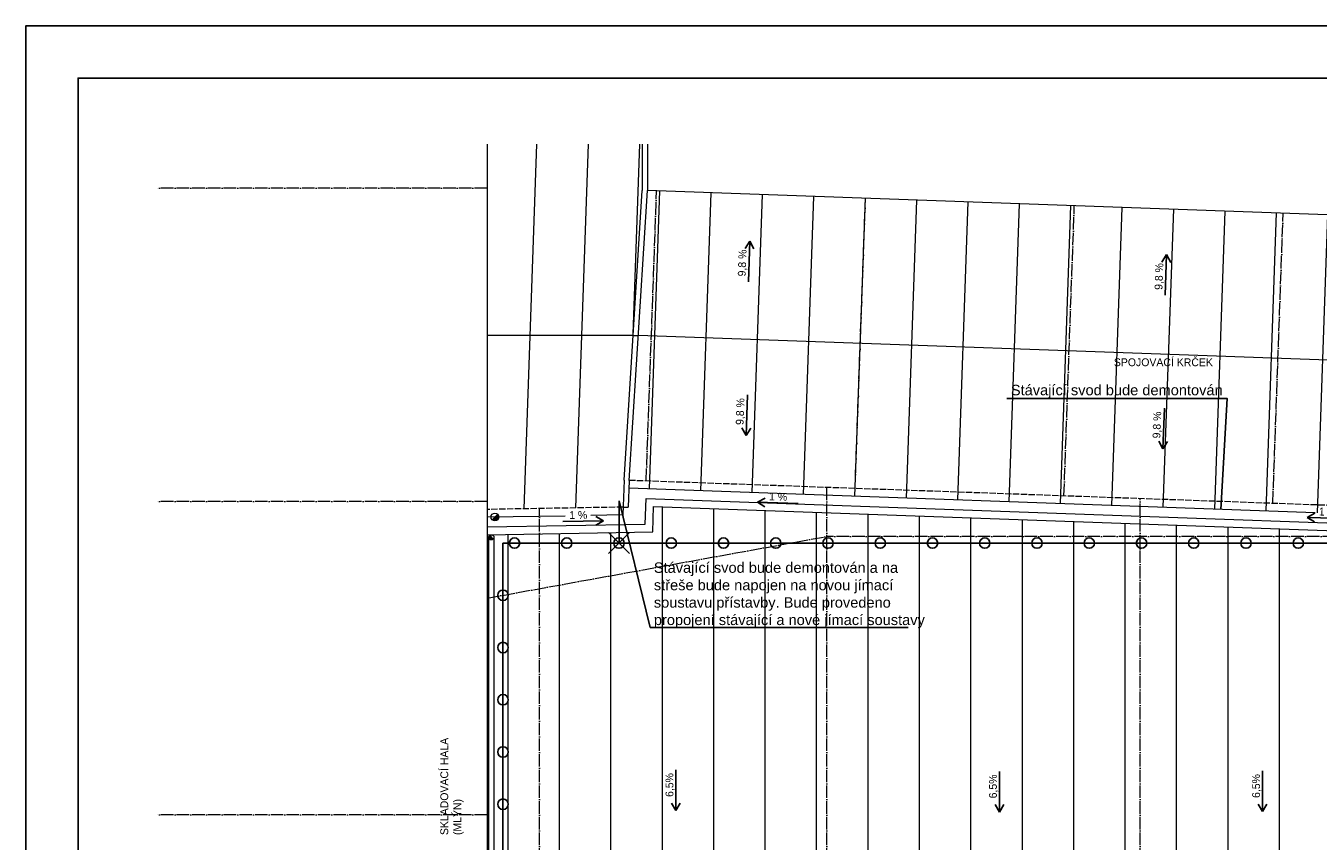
# Model space of a CAD drawing. Extents: x 108627 to 171627, y 10662 to 44985.
# Tile 2 of 4: x 108627 to 133359, y 29373 to 44985. Entities that reach past the tile are written whole.
import ezdxf

# ---------------------------------------------------------------- set-up
doc = ezdxf.new("R2010")
doc.units = 0
doc.header["$LTSCALE"] = 10
doc.header["$MEASUREMENT"] = 0
for name, pattern in [('ACAD_ISO02W100', [15, 12, -3]), ('ACAD_ISO04W100', [30, 24, -3, 0, -3]), ('HIDDEN', [0.375, 0.25, -0.125])]:
    doc.linetypes.add(name, pattern=pattern)
doc.layers.get('0').update_dxf_attribs({"linetype": 'CONTINUOUS'})
for name, color, linetype in [('EL', 7, 'CONTINUOUS'), ('EL1', 7, 'CONTINUOUS'), ('EL3', 4, 'CONTINUOUS'), ('popisky', 6, 'CONTINUOUS')]:
    doc.layers.add(name, color=color, linetype=linetype)
doc.layers.add('netisk', color=30, linetype='CONTINUOUS', plot=False)
for name, color, linetype, lineweight in [('NS_tlusta', 10, 'CONTINUOUS', 15), ('srafy', 6, 'CONTINUOUS', 9), ('text', 6, 'CONTINUOUS', 9), ('tlusta', 7, 'CONTINUOUS', 15), ('velmi_tlusta', 4, 'CONTINUOUS', 35)]:
    doc.layers.add(name, color=color, linetype=linetype, lineweight=lineweight)
doc.styles.add('arial', font='ARIAL.TTF')
doc.styles.add('laplan N', font='txt')
doc.styles.add('pivovarska', font='txt')
doc.styles.get("Standard").update_dxf_attribs({"font": 'simplex'})

# ---------------------------------------------------------------- blocks, each defined once
blk = doc.blocks.new('*U51')
at = {"layer": 'popisky'}
for p in [(-3.91, 1.12), (4.54, 0), (-3.91, -1.12)]:
    blk.add_line(p, (-5.84, 0), dxfattribs=at)
at = {"layer": 'popisky', "style": 'pivovarska'}
blk.add_attdef('SPÁD', (-3.2, 0.75), '', height=2, dxfattribs=at)
blk = doc.blocks.new('*U53')
at = {"layer": 'popisky'}
for p in [(-4.54, 0), (3.91, 1.12), (3.91, -1.12)]:
    blk.add_line(p, (5.84, 0), dxfattribs=at)
at = {"layer": 'popisky', "style": 'pivovarska'}
blk.add_attdef('SPÁD', (-3.2, 0.75), '', height=2, dxfattribs=at)
blk = doc.blocks.new('*U54')
at = {"layer": 'popisky'}
for p in [(-3.91, 1.12), (4.54, 0), (-3.91, -1.12)]:
    blk.add_line(p, (-5.84, 0), dxfattribs=at)
at = {"layer": 'popisky', "style": 'pivovarska'}
blk.add_attdef('SPÁD', (-3.2, 0.75), '', height=2, dxfattribs=at)
blk = doc.blocks.new('*U75')
at = {"layer": 'popisky'}
for p in [(-3.91, 1.12), (4.54, 0), (-3.91, -1.12)]:
    blk.add_line(p, (-5.84, 0), dxfattribs=at)
at = {"layer": 'popisky', "style": 'pivovarska'}
blk.add_attdef('SPÁD', (-3.2, 0.75), '', height=2, dxfattribs=at)
blk = doc.blocks.new('*U77')
at = {"layer": 'popisky'}
for p in [(-3.91, 1.12), (4.54, 0), (-3.91, -1.12)]:
    blk.add_line(p, (-5.84, 0), dxfattribs=at)
at = {"layer": 'popisky', "style": 'pivovarska'}
blk.add_attdef('SPÁD', (-3.2, 0.75), '', height=2, dxfattribs=at)
blk = doc.blocks.new('*U78')
at = {"layer": 'popisky'}
for p in [(-3.91, 1.12), (4.54, 0), (-3.91, -1.12)]:
    blk.add_line(p, (-5.84, 0), dxfattribs=at)
at = {"layer": 'popisky', "style": 'pivovarska'}
blk.add_attdef('SPÁD', (-3.2, 0.75), '', height=2, dxfattribs=at)
blk = doc.blocks.new('*U79')
at = {"layer": 'popisky'}
for p in [(-3.91, 1.12), (4.54, 0), (-3.91, -1.12)]:
    blk.add_line(p, (-5.84, 0), dxfattribs=at)
at = {"layer": 'popisky', "style": 'pivovarska'}
blk.add_attdef('SPÁD', (-3.2, 0.75), '', height=2, dxfattribs=at)
blk = doc.blocks.new('ELOO51')
at = {"layer": 'EL1'}
blk.add_circle((0, 0), 1, dxfattribs=at)
at = {"layer": 'EL1', "flags": 9}
blk.add_attdef('DRUH', (2, 1), '', height=2, dxfattribs=at)
blk = doc.blocks.new('ELOO2')
at = {"layer": 'EL1'}
for p, q in [((-2, 2), (2, -2)), ((-2, -2), (2, 2))]:
    blk.add_line(p, q, dxfattribs=at)
at = {"layer": 'EL3'}
blk.add_circle((0, 0), 1, dxfattribs=at)
at = {"layer": 'EL1', "flags": 9}
blk.add_attdef('DRUH', (2, 2), '', height=2, dxfattribs=at)

msp = doc.modelspace()

# ---------------------------------------------------------------- hatches: boundary and pattern name
at = {"layer": 'netisk', "lineweight": 13}
h = msp.add_hatch(color=252, dxfattribs=at)
h.dxf.hatch_style = 1
h.paths.add_polyline_path([(117679.264, 35580.105, 0.198912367), (117657.297, 35633.138), (117551.231, 35527.072, 0.668178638)])
at = {"layer": 'NS_tlusta', "lineweight": 13}
h = msp.add_hatch(color=252, dxfattribs=at)
h.dxf.hatch_style = 1
h.paths.add_polyline_path([(117508.71, 35234.244, 0.264509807), (117484.264, 35191.267, 0.591816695), (117561.108, 35149.084)])
at = {"layer": 'srafy', "lineweight": 13}
h = msp.add_hatch(dxfattribs=at)
h.set_pattern_fill('ANSI31', color=252, scale=310, angle=43)
h.set_pattern_definition([(88, (120249.5, 39060.3), (-983.65, 34.35), [])])
h.paths.add_polyline_path([(120249.234, 39056.182), (117454.264, 39056.182), (117454.264, 35724.978), (117754.264, 35730.105), (120054.878, 35769.418), (120074.72, 36285.719)])
h.paths.add_polyline_path([(120424.264, 41834.856), (120424.264, 42717.98), (117454.264, 42717.98), (117454.264, 39056.182), (120249.234, 39056.182)])
h = msp.add_hatch(dxfattribs=at)
h.set_pattern_fill('ANSI31', color=252, scale=310, angle=43)
h.set_pattern_definition([(88, (124595.6, 38904.5), (-983.65, 34.35), [])])
h.paths.add_polyline_path([(144577.12, 40972.392), (120524.264, 41831.71), (120168.839, 36130.765), (144577.12, 35258.749)])
edge = h.paths.add_edge_path(flags=16)
edge.add_line((122229.589, 38130.634), (122199.448, 37286.978))
edge = h.paths.add_edge_path(flags=16)
edge.add_line((122147.077, 37385.664), (122199.448, 37286.978))
edge = h.paths.add_edge_path(flags=16)
edge.add_line((122258.728, 37381.676), (122199.448, 37286.978))
h.paths.add_polyline_path([(122211.781, 37387.102), (122227.957, 37839.884), (122039.72, 37846.609), (122023.544, 37393.827)], flags=16)
h = msp.add_hatch(dxfattribs=at)
h.set_pattern_fill('ANSI31', color=252, scale=310, angle=45)
h.set_pattern_definition([(90, (87342.8, -466.9), (-984.25, 0), [])])
h.paths.add_polyline_path([(136054.264, 35228.025), (120640.598, 35778.697), (120623.284, 35294.06), (117454.264, 35239.907), (117454.264, 24922.975), (136054.264, 24922.975)])

# ---------------------------------------------------------------- linework, layer by layer
msp.add_lwpolyline([(108626.835, 15284.852), (171626.835, 15284.852), (171626.835, 44984.852), (108626.835, 44984.852)], close=True)
msp.add_lwpolyline([(170626.835, 28350.281), (170626.835, 43984.852), (109626.835, 43984.852), (109626.835, 16284.852), (150626.835, 16284.852)])
at = {"layer": 'EL'}
for points in [[(131494.086, 35726.157), (131614.81, 37851.119), (127401.269, 37850.258)], [(119978.614, 35887.392), (120577.878, 33464.35), (125510.557, 33464.35)]]:
    msp.add_lwpolyline(points, dxfattribs=at)
at = {"layer": 'EL3', "linetype": 'Continuous'}
for p, q in [((119978.614, 35887.392), (119978.614, 35080.656)), ((119978.614, 35080.656), (117758.344, 35080.656)), ((117758.344, 35080.656), (117758.344, 24822.975)), ((119978.614, 35080.656), (135984.953, 35080.656))]:
    msp.add_line(p, q, dxfattribs=at)
at = {"layer": 'NS_tlusta', "color": 252, "lineweight": 13}
for p, q in [((117454.264, 35725.001), (117454.264, 35430.105)), ((117551.231, 35527.072), (117657.297, 35633.138)), ((117484.264, 35191.267), (117484.264, 24697.975)), ((117508.71, 35234.244), (117561.108, 35149.084)), ((117584.264, 35191.267), (117584.264, 24697.975))]:
    msp.add_line(p, q, dxfattribs=at)
for points in [[(117454.264, 35389.929), (120478.459, 35441.607), (120496.049, 35933.957), (136204.264, 35372.762)], [(117454.264, 35239.907), (120623.284, 35294.06), (120640.598, 35778.697), (136204.264, 35222.666)]]:
    msp.add_lwpolyline(points, dxfattribs=at)
for centre, radius in [((117604.264, 35580.105), 75), ((117534.264, 35191.267), 50)]:
    msp.add_circle(centre, radius, dxfattribs=at)
at = {"layer": 'tlusta', "color": 252, "lineweight": 13}
for p, q in [((120424.264, 42717.98), (120424.264, 41834.856)), ((120524.264, 42717.98), (120524.264, 41831.71)), ((120074.72, 36285.719), (120424.264, 41834.856)), ((120174.6, 36280.655), (120524.264, 41831.71)), ((120249.234, 39056.182), (117454.264, 39056.182)), ((120249.492, 39056.182), (120349.432, 39056.182)), ((144283.054, 38201.124), (120349.432, 39056.182)), ((120074.72, 36285.719), (120049.109, 35619.297)), ((120174.6, 36280.655), (120155.018, 35771.129)), ((117454.264, 35804.99), (117454.264, 35725.001)), ((120054.878, 35769.418), (120155.018, 35771.129))]:
    msp.add_line(p, q, dxfattribs=at)
at = {"layer": 'tlusta', "color": 252, "linetype": 'ACAD_ISO04W100', "lineweight": 13}
for p, q in [((117454.264, 41875), (111150, 41875)), ((120498.909, 36269.069), (120697.42, 41825.524)), ((124496.359, 36126.255), (124694.87, 41682.71)), ((128493.808, 35983.441), (128692.32, 41539.896)), ((132491.258, 35840.627), (132689.769, 41397.082)), ((123954.264, 22696.943), (123954.264, 36145.622)), ((117454.264, 35875), (111150, 35875)), ((129954.264, 22696.943), (129954.264, 35931.264)), ((118454.264, 22696.943), (118454.264, 35742.066)), ((117454.264, 34026.157), (123954.264, 35207.975)), ((139685.847, 35207.975), (123954.264, 35207.975)), ((117454.264, 29875), (111150, 29875))]:
    msp.add_line(p, q, dxfattribs=at)
at = {"layer": 'tlusta', "color": 252, "linetype": 'ACAD_ISO02W100', "lineweight": 13}
for p, q in [((144577.12, 35408.845), (120174.6, 36280.655)), ((120054.878, 35769.418), (117454.264, 35724.978))]:
    msp.add_line(p, q, dxfattribs=at)
at = {"layer": 'tlusta', "color": 252, "lineweight": 13}
for points in [[(144577.12, 40972.392), (120524.264, 41831.71)], [(133302.485, 35661.549), (120168.839, 36130.765)], [(120049.109, 35619.297), (119440.921, 35608.905)], [(118949.322, 35596.786), (117454.264, 35575.889)]]:
    msp.add_lwpolyline(points, dxfattribs=at)
at = {"layer": 'velmi_tlusta', "color": 252, "lineweight": 13}
msp.add_line((117454.264, 42717.98), (117454.264, 17284.852), dxfattribs=at)

# ---------------------------------------------------------------- block references
at = {"layer": 'EL3', "linetype": 'Continuous', "xscale": 100, "yscale": 100, "zscale": 100}
for p, rotation in [((117978.614, 35080.656), 180), ((118978.614, 35080.656), 180), ((119978.614, 35080.656), 270), ((117758.344, 34080.656), 270), ((117758.344, 33080.656), 270), ((117758.344, 32080.656), 270), ((117758.344, 31080.656), 270), ((117758.344, 30080.656), 270)]:
    msp.add_blockref('ELOO51', p, dxfattribs=dict(at, rotation=rotation))
at = {"layer": 'EL3', "linetype": 'HIDDEN', "xscale": 100, "yscale": 100, "zscale": 100}
msp.add_blockref('ELOO2', (119978.614, 35080.656), dxfattribs=at)
at = {"layer": 'EL3', "linetype": 'Continuous', "xscale": 100, "yscale": 100, "zscale": 100}
for p in [(120978.614, 35080.656), (121978.614, 35080.656), (122978.614, 35080.656), (123978.614, 35080.656), (124978.614, 35080.656), (125978.614, 35080.656), (126978.614, 35080.656), (127978.614, 35080.656), (128978.614, 35080.656), (129978.614, 35080.656), (130978.614, 35080.656), (131978.614, 35080.656), (132978.614, 35080.656)]:
    msp.add_blockref('ELOO51', p, dxfattribs=at)
at = {"layer": 'popisky', "color": 252, "lineweight": 13}
ref = msp.add_blockref('*U53', (122466.268, 40423.072), dxfattribs=dict(at, xscale=75, yscale=75, zscale=75, rotation=87.95390771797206))
ref.add_attrib('SPÁD', '9,8 %', (122401.472, 40184.865), dxfattribs={"layer": 'text', "height": 150, "rotation": 87.9539077, "style": 'pivovarska'})
ref = msp.add_blockref('*U53', (130442.598, 40165.509), dxfattribs=dict(at, xscale=75, yscale=75, zscale=75, rotation=87.95390771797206))
ref.add_attrib('SPÁD', '9,8 %', (130377.802, 39927.302), dxfattribs={"layer": 'text', "height": 150, "rotation": 87.9539077, "style": 'pivovarska'})
ref = msp.add_blockref('*U51', (122426.847, 37578.931), dxfattribs=dict(at, xscale=75, yscale=75, zscale=75, rotation=87.95390771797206))
ref.add_attrib('SPÁD', '9,8 %', (122362.051, 37340.724), dxfattribs={"layer": 'text', "height": 150, "rotation": 87.9539077, "style": 'pivovarska'})
ref = msp.add_blockref('*U54', (130403.177, 37321.368), dxfattribs=dict(at, xscale=75, yscale=75, zscale=75, rotation=87.95390771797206))
ref.add_attrib('SPÁD', '9,8 %', (130338.381, 37083.161), dxfattribs={"layer": 'text', "height": 150, "rotation": 87.9539077, "style": 'pivovarska'})
ref = msp.add_blockref('*U53', (123064.498, 35848.911), dxfattribs=dict(at, xscale=-75, yscale=75, zscale=75, rotation=358.214998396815))
ref.add_attrib('SPÁD', '1 %', (122849.544, 35899.77), dxfattribs={"layer": 'text', "height": 150, "rotation": 358.2149984, "style": 'pivovarska'})
ref = msp.add_blockref('*U79', (119243.811, 35500.206), dxfattribs=dict(at, xscale=-75, yscale=75, zscale=75, rotation=0.8836109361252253))
ref.add_attrib('SPÁD', '1 %', (119026.722, 35541.003), dxfattribs={"layer": 'text', "height": 150, "rotation": 0.8836109, "style": 'pivovarska'})
ref = msp.add_blockref('*U53', (133584.731, 35559.258), dxfattribs=dict(at, xscale=-75, yscale=75, zscale=75, rotation=358.214998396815))
ref.add_attrib('SPÁD', '1 %', (133369.777, 35610.117), dxfattribs={"layer": 'text', "height": 150, "rotation": 358.2149984, "style": 'pivovarska'})
ref = msp.add_blockref('*U78', (121067.782, 30395.983), dxfattribs=dict(at, xscale=75, yscale=75, zscale=75, rotation=90))
ref.add_attrib('SPÁD', '6,5%', (121019.187, 30219.725), dxfattribs={"layer": 'text', "height": 150, "rotation": 90, "style": 'pivovarska'})
ref = msp.add_blockref('*U77', (127258.832, 30368.859), dxfattribs=dict(at, xscale=75, yscale=75, zscale=75, rotation=90))
ref.add_attrib('SPÁD', '6,5%', (127210.237, 30192.601), dxfattribs={"layer": 'text', "height": 150, "rotation": 90, "style": 'pivovarska'})
ref = msp.add_blockref('*U75', (132295.239, 30376.549), dxfattribs=dict(at, xscale=75, yscale=75, zscale=75, rotation=90))
ref.add_attrib('SPÁD', '6,5%', (132246.644, 30200.291), dxfattribs={"layer": 'text', "height": 150, "rotation": 90, "style": 'pivovarska'})

# ---------------------------------------------------------------- texts
at = {"layer": 'EL', "char_height": 200, "width": 5420.83956, "attachment_point": 1, "style": 'arial'}
for s, insert in [('\\W1;Stávající svod bude demontován\\P\\P\\P\\H1.375x;\\P', (127478.323, 38110.698, 11.049)), ('\\W1;Stávající svod bude demontován a na střeše bude napojen na novou jímací soustavu přístavby. Bude provedeno propojení stávající a nové jímací soustavy\\P\\P\\P\\H1.375x;\\P', (120645.603, 34710.995, 11.049))]:
    msp.add_mtext(s, dxfattribs=dict(at, insert=insert))
at = {"layer": 'text', "color": 252, "lineweight": 13, "insert": (129449.519, 38618.103), "char_height": 150, "attachment_point": 1, "style": 'laplan N'}
msp.add_mtext_dynamic_manual_height_columns('SPOJOVACÍ KRČEK', width=5545.81543, gutter_width=500, heights=[0], dxfattribs=at)
at = {"layer": 'text', "color": 252, "lineweight": 13, "insert": (116559.882, 29489.689), "char_height": 150, "attachment_point": 1, "rotation": 90, "style": 'laplan N'}
msp.add_mtext_dynamic_manual_height_columns('SKLADOVACÍ HALA\\P(MLÝN)', width=5545.81543, gutter_width=500, heights=[0], dxfattribs=at)

doc.saveas('drawing.dxf')
